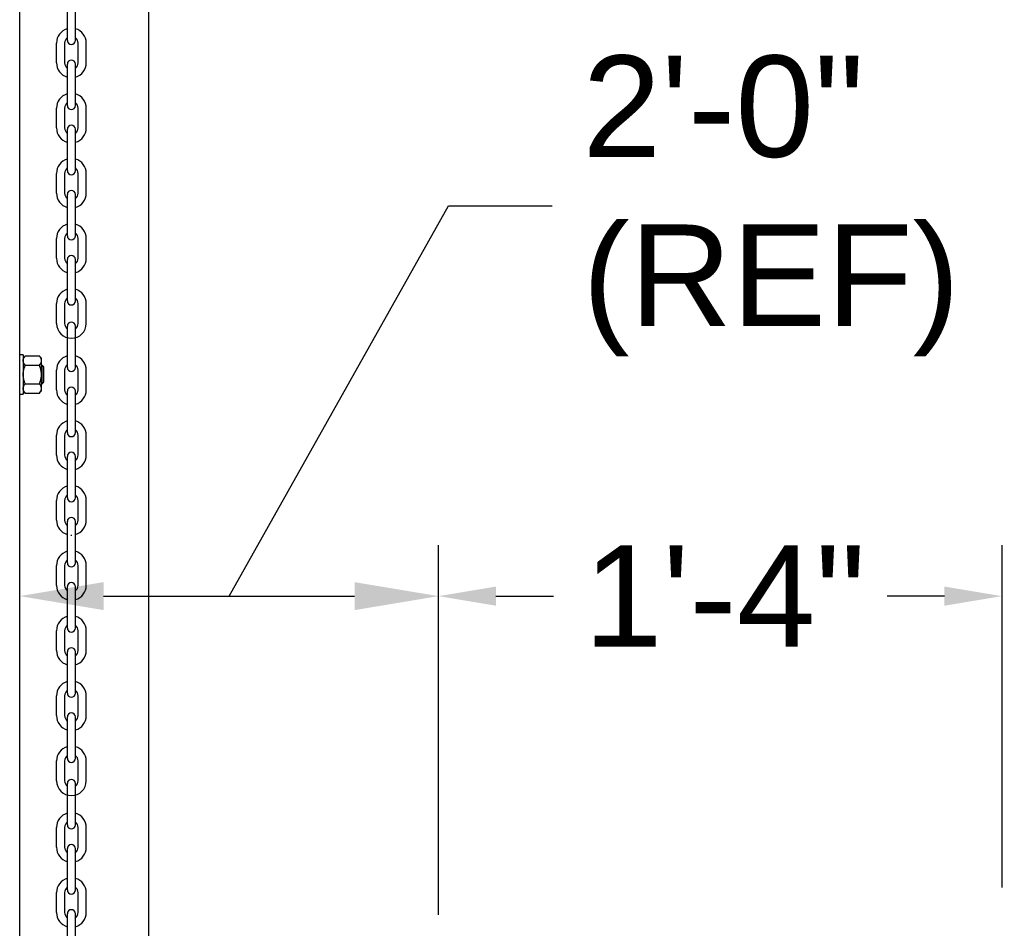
# Model space of a CAD drawing. Header units: inches. Extents: x 170 to 312, y 215 to 248.
# Tile 90 of 135: x 205.945 to 206.856, y 242.424 to 243.264. Entities that reach past the tile are written whole.
import ezdxf
from ezdxf import colors
from ezdxf.entities.mleader import LeaderData, LeaderLine
from ezdxf.math import Vec2, Vec3

# ---------------------------------------------------------------- set-up
doc = ezdxf.new("R2010")
doc.units = ezdxf.units.IN
doc.header["$LTSCALE"] = 0.25
doc.header["$MEASUREMENT"] = 0
doc.layers.add('ANNOTATIONS', color=1, linetype='Continuous')
doc.layers.add('MOTOR RH', color=7, linetype='Continuous')
doc.styles.add('ARIAL', font='arial.ttf', dxfattribs={"height": 0.09375})
doc.styles.add('ROMANS', font='Romans', dxfattribs={"height": 0.09375})
doc.styles.get("Standard").update_dxf_attribs({"font": 'romans.shx'})
doc.dimstyles.get("Standard").update_dxf_attribs({"dimscale": 60, "dimtxt": 0.0833, "dimasz": 0.0833, "dimexe": 0.0833, "dimexo": 0.04, "dimgap": 0.09, "dimtad": 0, "dimtih": 1, "dimtoh": 1, "dimdec": 4, "dimzin": 1, "dimdsep": 46, "dimlunit": 4, "dimtxsty": 'Standard', "dimcen": 0.09, "dimclrt": 150, "dimadec": 4, "dimazin": 2, "dimtfac": 1, "dimtdec": 0, "dimtofl": 0, "dimtmove": 0, "dimatfit": 3, "dimfxl": 1, "dimtolj": 1, "dimtzin": 0, "dimlwd": -1, "dimlwe": -1, "dimarcsym": 1})

msp = doc.modelspace()

# ---------------------------------------------------------------- linework, layer by layer
at = {"layer": 'ANNOTATIONS'}
for p, q in [((206.3326, 242.43625), (206.3326, 242.77806)), ((206.85408, 242.46136), (206.85408, 242.77806)), ((206.02289, 242.73092), (206.25493, 242.73092)), ((206.38574, 242.73092), (206.43888, 242.73092)), ((206.80064, 242.73092), (206.7475, 242.73092))]:
    msp.add_line(p, q, dxfattribs=at)
for points in [[(206.02289, 242.71798), (206.02289, 242.74387), (205.94523, 242.73092)], [(206.25493, 242.71798), (206.25493, 242.74387), (206.3326, 242.73092)], [(206.38574, 242.73978), (206.38574, 242.72207), (206.3326, 242.73092)], [(206.80064, 242.73978), (206.80064, 242.72207), (206.85378, 242.73092)]]:
    msp.add_solid(points, dxfattribs=at)
at = {"layer": 'MOTOR RH'}
for p, q in [((205.94523, 240.37188), (205.94523, 244.29919)), ((206.06459, 240.10529), (206.06459, 244.3)), ((205.9893, 243.24499), (205.9893, 243.28327)), ((205.99681, 243.24499), (205.99681, 243.28327)), ((205.97932, 243.2242), (205.97932, 243.24252)), ((205.98683, 243.2242), (205.98683, 243.24252)), ((205.99928, 243.2242), (205.99928, 243.24252)), ((206.00679, 243.2242), (206.00679, 243.24252)), ((205.9893, 243.18474), (205.9893, 243.22301)), ((205.99681, 243.18474), (205.99681, 243.22301)), ((205.97932, 243.16395), (205.97932, 243.18226)), ((205.98683, 243.16395), (205.98683, 243.18226)), ((205.99928, 243.16395), (205.99928, 243.18226)), ((206.00679, 243.16395), (206.00679, 243.18226)), ((205.9893, 243.12448), (205.9893, 243.16276)), ((205.99681, 243.12448), (205.99681, 243.16276)), ((205.97932, 243.1037), (205.97932, 243.12201)), ((205.98683, 243.1037), (205.98683, 243.12201)), ((205.99928, 243.1037), (205.99928, 243.12201)), ((206.00679, 243.1037), (206.00679, 243.12201)), ((205.9893, 243.06423), (205.9893, 243.10251)), ((205.99681, 243.06423), (205.99681, 243.10251)), ((205.97932, 243.04344), (205.97932, 243.06176)), ((205.98683, 243.04344), (205.98683, 243.06176)), ((205.99928, 243.04344), (205.99928, 243.06176)), ((206.00679, 243.04344), (206.00679, 243.06176)), ((205.9893, 243.00397), (205.9893, 243.04225)), ((205.99681, 243.00397), (205.99681, 243.04225)), ((205.97932, 242.98319), (205.97932, 243.0015)), ((205.98683, 242.98319), (205.98683, 243.0015)), ((205.99928, 242.98319), (205.99928, 243.0015)), ((206.00679, 242.98319), (206.00679, 243.0015)), ((205.9893, 242.94244), (205.9893, 242.98071)), ((205.99681, 242.94244), (205.99681, 242.98071)), ((205.94847, 242.95397), (205.94847, 242.91776)), ((205.95039, 242.95309), (205.96346, 242.95309)), ((205.96538, 242.92095), (205.96538, 242.95079)), ((205.95039, 242.94448), (205.96346, 242.94448)), ((205.966, 242.92734), (205.966, 242.94439)), ((205.96756, 242.9289), (205.96756, 242.94283)), ((205.97932, 242.92165), (205.97932, 242.93996)), ((205.98683, 242.92165), (205.98683, 242.93996)), ((205.99928, 242.92165), (205.99928, 242.93996)), ((206.00679, 242.92165), (206.00679, 242.93996)), ((205.95039, 242.92725), (205.96346, 242.92725)), ((205.95039, 242.91864), (205.96346, 242.91864)), ((205.9893, 242.88218), (205.9893, 242.92046)), ((205.99681, 242.88218), (205.99681, 242.92046)), ((205.97932, 242.8614), (205.97932, 242.87971)), ((205.98683, 242.8614), (205.98683, 242.87971)), ((205.99928, 242.8614), (205.99928, 242.87971)), ((206.00679, 242.8614), (206.00679, 242.87971)), ((205.9893, 242.82193), (205.9893, 242.86021)), ((205.99681, 242.82193), (205.99681, 242.86021)), ((205.97932, 242.80114), (205.97932, 242.81946)), ((205.98683, 242.80114), (205.98683, 242.81946)), ((205.99928, 242.80114), (205.99928, 242.81946)), ((206.00679, 242.80114), (206.00679, 242.81946)), ((205.9893, 242.76167), (205.9893, 242.79995)), ((205.99681, 242.76167), (205.99681, 242.79995)), ((205.97932, 242.74089), (205.97932, 242.7592)), ((205.98683, 242.74089), (205.98683, 242.7592)), ((205.99928, 242.74089), (205.99928, 242.7592)), ((206.00679, 242.74089), (206.00679, 242.7592)), ((205.9893, 242.70142), (205.9893, 242.7397)), ((205.99681, 242.70142), (205.99681, 242.7397)), ((205.97932, 242.68063), (205.97932, 242.69895)), ((205.98683, 242.68063), (205.98683, 242.69895)), ((205.99928, 242.68063), (205.99928, 242.69895)), ((206.00679, 242.68063), (206.00679, 242.69895)), ((205.9893, 242.64116), (205.9893, 242.67944)), ((205.99681, 242.64116), (205.99681, 242.67944)), ((205.97932, 242.62038), (205.97932, 242.63869)), ((205.98683, 242.62038), (205.98683, 242.63869)), ((205.99928, 242.62038), (205.99928, 242.63869)), ((206.00679, 242.62038), (206.00679, 242.63869)), ((205.9893, 242.58091), (205.9893, 242.61919)), ((205.99681, 242.58091), (205.99681, 242.61919)), ((205.97932, 242.56012), (205.97932, 242.57844)), ((205.98683, 242.56012), (205.98683, 242.57844)), ((205.99928, 242.56012), (205.99928, 242.57844)), ((206.00679, 242.56012), (206.00679, 242.57844)), ((205.9893, 242.51937), (205.9893, 242.55765)), ((205.99681, 242.51937), (205.99681, 242.55765)), ((205.97932, 242.49859), (205.97932, 242.5169)), ((205.98683, 242.49859), (205.98683, 242.5169)), ((205.99928, 242.49859), (205.99928, 242.5169)), ((206.00679, 242.49859), (206.00679, 242.5169)), ((205.9893, 242.45912), (205.9893, 242.4974)), ((205.99681, 242.45912), (205.99681, 242.4974)), ((205.97932, 242.43833), (205.97932, 242.45665)), ((205.98683, 242.43833), (205.98683, 242.45665)), ((205.99928, 242.43833), (205.99928, 242.45665)), ((206.00679, 242.43833), (206.00679, 242.45665)), ((205.9893, 242.39886), (205.9893, 242.43714)), ((205.99681, 242.39886), (205.99681, 242.43714))]:
    msp.add_line(p, q, dxfattribs=at)
for centre, radius, start, end in [((205.99305, 243.24252), 0.01374, 105.86272, 180), ((205.99305, 243.24252), 0.01374, 0, 74.13728), ((205.99305, 243.24252), 0.00623, 127.08084, 180), ((205.99305, 243.24499), 0.00375, 180, 0), ((205.99305, 243.24252), 0.00623, 0, 52.91916), ((205.99305, 243.2242), 0.01374, 180, 254.13728), ((205.99305, 243.2242), 0.00623, 180, 232.91916), ((205.99305, 243.22301), 0.00375, 0, 180), ((205.99305, 243.2242), 0.01374, 285.86272, 0), ((205.99305, 243.2242), 0.00623, 307.08084, 0), ((205.99305, 243.18226), 0.01374, 105.86272, 180), ((205.99305, 243.18226), 0.00623, 127.08084, 180), ((205.99305, 243.18226), 0.01374, 0, 74.13728), ((205.99305, 243.18226), 0.00623, 0, 52.91916), ((205.99305, 243.18474), 0.00375, 180, 0), ((205.99305, 243.16395), 0.01374, 180, 254.13728), ((205.99305, 243.16395), 0.00623, 180, 232.91916), ((205.99305, 243.16276), 0.00375, 0, 180), ((205.99305, 243.16395), 0.01374, 285.86272, 0), ((205.99305, 243.16395), 0.00623, 307.08084, 0), ((205.99305, 243.12201), 0.01374, 105.86272, 180), ((205.99305, 243.12201), 0.01374, 0, 74.13728), ((205.99305, 243.12201), 0.00623, 127.08084, 180), ((205.99305, 243.12448), 0.00375, 180, 0), ((205.99305, 243.12201), 0.00623, 0, 52.91916), ((205.99305, 243.10251), 0.00375, 0, 180), ((205.99305, 243.1037), 0.01374, 180, 254.13728), ((205.99305, 243.1037), 0.00623, 180, 232.91916), ((205.99305, 243.1037), 0.01374, 285.86272, 0), ((205.99305, 243.1037), 0.00623, 307.08084, 0), ((205.99305, 243.06176), 0.01374, 105.86272, 180), ((205.99305, 243.06176), 0.01374, 0, 74.13728), ((205.99305, 243.06176), 0.00623, 127.08084, 180), ((205.99305, 243.06423), 0.00375, 180, 0), ((205.99305, 243.06176), 0.00623, 0, 52.91916), ((205.99305, 243.04344), 0.01374, 180, 254.13728), ((205.99305, 243.04344), 0.00623, 180, 232.91916), ((205.99305, 243.04225), 0.00375, 0, 180), ((205.99305, 243.04344), 0.01374, 285.86272, 0), ((205.99305, 243.04344), 0.00623, 307.08084, 0), ((205.99305, 243.0015), 0.01374, 105.86272, 180), ((205.99305, 243.0015), 0.01374, 0, 74.13728), ((205.99305, 243.0015), 0.00623, 127.08084, 180), ((205.99305, 243.0015), 0.00623, 0, 52.91916), ((205.99305, 243.00397), 0.00375, 180, 0), ((205.99305, 242.98319), 0.01374, 180, 0), ((205.99305, 242.98319), 0.00623, 180, 232.91916), ((205.99305, 242.98071), 0.00375, 0, 180), ((205.99305, 242.98319), 0.00623, 307.08084, 0), ((205.99305, 242.93996), 0.01374, 105.86272, 180), ((205.99305, 242.93996), 0.01374, 0, 74.13728), ((205.99305, 242.93996), 0.00623, 127.08084, 180), ((205.99305, 242.94244), 0.00375, 180, 0), ((205.99305, 242.93996), 0.00623, 0, 52.91916), ((205.99305, 242.92046), 0.00375, 0, 180), ((205.99305, 242.92165), 0.01374, 180, 254.13728), ((205.99305, 242.92165), 0.00623, 180, 232.91916), ((205.99305, 242.92165), 0.01374, 285.86272, 0), ((205.99305, 242.92165), 0.00623, 307.08084, 0), ((205.99305, 242.87971), 0.01374, 105.86272, 180), ((205.99305, 242.87971), 0.01374, 0, 74.13728), ((205.99305, 242.87971), 0.00623, 127.08084, 180), ((205.99305, 242.88218), 0.00375, 180, 0), ((205.99305, 242.87971), 0.00623, 0, 52.91916), ((205.99305, 242.8614), 0.01374, 180, 254.13728), ((205.99305, 242.8614), 0.00623, 180, 232.91916), ((205.99305, 242.86021), 0.00375, 0, 180), ((205.99305, 242.8614), 0.01374, 285.86272, 0), ((205.99305, 242.8614), 0.00623, 307.08084, 0), ((205.99305, 242.81946), 0.01374, 105.86272, 180), ((205.99305, 242.81946), 0.01374, 0, 74.13728), ((205.99305, 242.81946), 0.00623, 127.08084, 180), ((205.99305, 242.81946), 0.00623, 0, 52.91916), ((205.99305, 242.82193), 0.00375, 180, 0), ((205.99305, 242.80114), 0.01374, 180, 254.13728), ((205.99305, 242.80114), 0.00623, 180, 232.91916), ((205.99305, 242.79995), 0.00375, 0, 180), ((205.99305, 242.80114), 0.01374, 285.86272, 0), ((205.99305, 242.80114), 0.00623, 307.08084, 0), ((205.99305, 242.80114), 0.01374, 268.08585, 271.91415), ((205.99305, 242.7592), 0.01374, 105.86272, 180), ((205.99305, 242.7592), 0.01374, 0, 74.13728), ((205.99305, 242.7592), 0.00623, 127.08084, 180), ((205.99305, 242.76167), 0.00375, 180, 0), ((205.99305, 242.7592), 0.00623, 0, 52.91916), ((205.99305, 242.74089), 0.01374, 180, 254.13728), ((205.99305, 242.74089), 0.00623, 180, 232.91916), ((205.99305, 242.7397), 0.00375, 0, 180), ((205.99305, 242.74089), 0.01374, 285.86272, 0), ((205.99305, 242.74089), 0.00623, 307.08084, 0), ((205.99305, 242.69895), 0.01374, 105.86272, 180), ((205.99305, 242.69895), 0.01374, 0, 74.13728), ((205.99305, 242.69895), 0.00623, 127.08084, 180), ((205.99305, 242.70142), 0.00375, 180, 0), ((205.99305, 242.69895), 0.00623, 0, 52.91916), ((205.99305, 242.68063), 0.01374, 180, 254.13728), ((205.99305, 242.68063), 0.00623, 180, 232.91916), ((205.99305, 242.67944), 0.00375, 0, 180), ((205.99305, 242.68063), 0.01374, 285.86272, 0), ((205.99305, 242.68063), 0.00623, 307.08084, 0), ((205.99305, 242.63869), 0.01374, 105.86272, 180), ((205.99305, 242.63869), 0.01374, 0, 74.13728), ((205.99305, 242.63869), 0.00623, 127.08084, 180), ((205.99305, 242.64116), 0.00375, 180, 0), ((205.99305, 242.63869), 0.00623, 0, 52.91916), ((205.99305, 242.61919), 0.00375, 0, 180), ((205.99305, 242.62038), 0.01374, 180, 254.13728), ((205.99305, 242.62038), 0.00623, 180, 232.91916), ((205.99305, 242.62038), 0.01374, 285.86272, 0), ((205.99305, 242.62038), 0.00623, 307.08084, 0), ((205.99305, 242.57844), 0.01374, 105.86272, 180), ((205.99305, 242.57844), 0.01374, 0, 74.13728), ((205.99305, 242.57844), 0.00623, 127.08084, 180), ((205.99305, 242.58091), 0.00375, 180, 0), ((205.99305, 242.57844), 0.00623, 0, 52.91916), ((205.99305, 242.56012), 0.01374, 180, 0), ((205.99305, 242.56012), 0.00623, 180, 232.91916), ((205.99305, 242.55765), 0.00375, 0, 180), ((205.99305, 242.56012), 0.00623, 307.08084, 0), ((205.99305, 242.5169), 0.01374, 105.86272, 180), ((205.99305, 242.5169), 0.01374, 0, 74.13728), ((205.99305, 242.5169), 0.00623, 127.08084, 180), ((205.99305, 242.51937), 0.00375, 180, 0), ((205.99305, 242.5169), 0.00623, 0, 52.91916), ((205.99305, 242.49859), 0.01374, 180, 254.13728), ((205.99305, 242.49859), 0.00623, 180, 232.91916), ((205.99305, 242.4974), 0.00375, 0, 180), ((205.99305, 242.49859), 0.01374, 285.86272, 0), ((205.99305, 242.49859), 0.00623, 307.08084, 0), ((205.99305, 242.45665), 0.01374, 105.86272, 180), ((205.99305, 242.45665), 0.01374, 0, 74.13728), ((205.99305, 242.45665), 0.00623, 127.08084, 180), ((205.99305, 242.45912), 0.00375, 180, 0), ((205.99305, 242.45665), 0.00623, 0, 52.91916), ((205.99305, 242.43714), 0.00375, 0, 180), ((205.99305, 242.43833), 0.01374, 180, 254.13728), ((205.99305, 242.43833), 0.00623, 180, 232.91916), ((205.99305, 242.43833), 0.01374, 285.86272, 0), ((205.99305, 242.43833), 0.00623, 307.08084, 0)]:
    msp.add_arc(centre, radius, start, end, dxfattribs=at)
for points in [[(205.94847, 242.95397), (205.94523, 242.95397)], [(205.95039, 242.95309), (205.94847, 242.95079)], [(205.96538, 242.95079), (205.96346, 242.95309)], [(205.966, 242.94439), (205.96538, 242.94439)], [(205.96756, 242.94283), (205.966, 242.94439)], [(205.96538, 242.92734), (205.966, 242.92734)], [(205.966, 242.92734), (205.96756, 242.9289)], [(205.94523, 242.91776), (205.94847, 242.91776)], [(205.94847, 242.92095), (205.95039, 242.91864)], [(205.96346, 242.91864), (205.96538, 242.92095)]]:
    msp.add_open_spline(points, degree=1, dxfattribs=at)
for points, knots in [([(205.94847, 242.94879), (205.94852, 242.94931), (205.94863, 242.95037), (205.94939, 242.95181), (205.95008, 242.9527), (205.95039, 242.95309)], [0, 0, 0, 0, 0.353661, 0.716686, 1, 1, 1, 1]), ([(205.96538, 242.94879), (205.96533, 242.94931), (205.96522, 242.95037), (205.96446, 242.95181), (205.96377, 242.9527), (205.96346, 242.95309)], [0, 0, 0, 0, 0.353661, 0.716686, 1, 1, 1, 1]), ([(205.95039, 242.94448), (205.94994, 242.94506), (205.94905, 242.94624), (205.94852, 242.94771), (205.94848, 242.94857), (205.94847, 242.94879)], [0, 0, 0, 0, 0.4215055, 0.8529186, 1, 1, 1, 1]), ([(205.94847, 242.93587), (205.94847, 242.93614), (205.94849, 242.93755), (205.94887, 242.94009), (205.94965, 242.94266), (205.95024, 242.94411), (205.95039, 242.94448)], [0, 0, 0, 0, 0.093603, 0.47391, 0.864471, 1, 1, 1, 1]), ([(205.96346, 242.94448), (205.96391, 242.94506), (205.9648, 242.94624), (205.96533, 242.94771), (205.96537, 242.94857), (205.96538, 242.94879)], [0, 0, 0, 0, 0.421505, 0.852919, 1, 1, 1, 1]), ([(205.96538, 242.93587), (205.96538, 242.93614), (205.96536, 242.93755), (205.96498, 242.94009), (205.9642, 242.94266), (205.96361, 242.94411), (205.96346, 242.94448)], [0, 0, 0, 0, 0.093603, 0.47391, 0.864471, 1, 1, 1, 1]), ([(205.95039, 242.92725), (205.9501, 242.92798), (205.94942, 242.92971), (205.94865, 242.93259), (205.94853, 242.93476), (205.94847, 242.93587)], [0, 0, 0, 0, 0.264443, 0.627867, 1, 1, 1, 1]), ([(205.96346, 242.92725), (205.96375, 242.92798), (205.96442, 242.92971), (205.9652, 242.93259), (205.96532, 242.93476), (205.96538, 242.93587)], [0, 0, 0, 0, 0.264443, 0.627867, 1, 1, 1, 1]), ([(205.94847, 242.92294), (205.94852, 242.92347), (205.94863, 242.92453), (205.94939, 242.92597), (205.95008, 242.92686), (205.95039, 242.92725)], [0, 0, 0, 0, 0.353643, 0.716686, 1, 1, 1, 1]), ([(205.95039, 242.91864), (205.94994, 242.91922), (205.94905, 242.9204), (205.94852, 242.92187), (205.94848, 242.92273), (205.94847, 242.92294)], [0, 0, 0, 0, 0.4215146, 0.8529022, 1, 1, 1, 1]), ([(205.96538, 242.92294), (205.96533, 242.92347), (205.96522, 242.92453), (205.96446, 242.92597), (205.96377, 242.92686), (205.96346, 242.92725)], [0, 0, 0, 0, 0.353643, 0.716686, 1, 1, 1, 1]), ([(205.96346, 242.91864), (205.96391, 242.91922), (205.9648, 242.9204), (205.96533, 242.92187), (205.96537, 242.92273), (205.96538, 242.92294)], [0, 0, 0, 0, 0.421514, 0.852902, 1, 1, 1, 1])]:
    msp.add_open_spline(points, degree=3, knots=knots, dxfattribs=at)

# ---------------------------------------------------------------- texts
at = {"layer": 'ANNOTATIONS', "char_height": 0.09375, "attachment_point": 4, "style": 'ARIAL'}
for s, insert in [('2\'-0"\\P(REF)', (206.46577, 243.09185)), ('1\'-4"', (206.46699, 242.73092))]:
    msp.add_mtext(s, dxfattribs=dict(at, insert=insert))

# ---------------------------------------------------------------- leaders
at = {"layer": 'ANNOTATIONS', "has_arrowhead": 0}
msp.add_leader([(206.13891, 242.73092), (206.34186, 243.09185), (206.43766, 243.09185)], dimstyle='Standard', override={"dimtxt": 0.09375, "dimasz": 0.09375, "dimexe": 0.046875, "dimgap": 0.09, "dimtad": 0, "dimtih": 0, "dimtoh": 0, "dimtxsty": 'ROMANS'}, dxfattribs=at)
at = {"layer": 'ANNOTATIONS'}
ml = msp.add_multileader_mtext('Standard', dxfattribs=at)
ml.set_content('THREE PHASE\\PCONTROLLER (14" X 16")', color=256, style='ARIAL')
ml.set_leader_properties()
ml.build(insert=Vec2(0, 0))
ml.multileader.update_dxf_attribs({"dogleg_length": 0.36, "arrow_head_size": 0.09375})
ctx = ml.context
ctx.base_point, ctx.char_height, ctx.arrow_head_size, ctx.landing_gap_size, ctx.plane_origin = Vec3(207.10339, 242.50353), 0.09375, 0.09375, 0.09, Vec3(206.31835, 242.14357)
notes = []
notes.append((ctx, [(0, (1, 1, 0), (207.00543, 242.50353), (1, 0), 0.09796, [(0, [(206.79293, 242.18229)], 0, [])])]))
ctx.mtext.insert, ctx.mtext.flow_direction = Vec3(207.19339, 242.56419), 5
for ctx, leaders in notes:
    for number, flags, end, landing, length, lines in leaders:
        leader = LeaderData()
        leader.index, (leader.has_last_leader_line, leader.has_dogleg_vector, leader.attachment_direction) = number, flags
        leader.last_leader_point, leader.dogleg_vector, leader.dogleg_length = Vec3(end), Vec3(landing), length
        for number, points, colour, breaks in lines:
            line = LeaderLine()
            line.index, line.vertices, line.color, line.breaks = number, Vec3.list(points), colors.encode_raw_color(colour), breaks
            leader.lines.append(line)
        ctx.leaders.append(leader)

doc.saveas('drawing.dxf')
